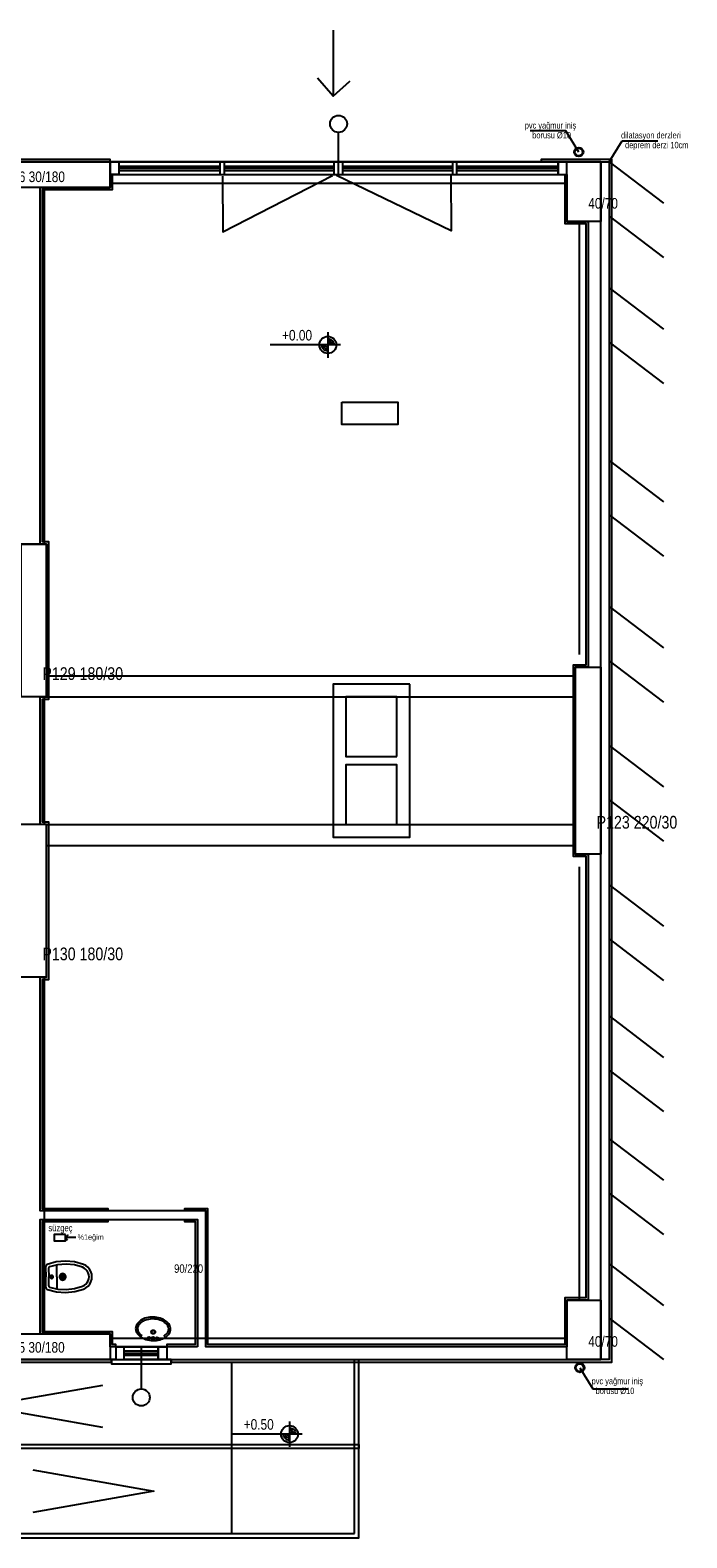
# Model space of a CAD drawing. Header units: centimetres. Extents: x 0 to 15545, y -30 to 2970.
# Tile 10 of 31: x 2723 to 3110, y 1117 to 2005. Entities that reach past the tile are written whole.
import ezdxf

# ---------------------------------------------------------------- set-up
doc = ezdxf.new("R2010")
doc.units = ezdxf.units.CM
doc.layers.add('ASN-MIMARI', color=8, linetype='CONTINUOUS')
doc.styles.get("Standard").update_dxf_attribs({"font": 'arial.ttf', "width": 0.8})

msp = doc.modelspace()

# ---------------------------------------------------------------- linework, layer by layer
at = {"layer": 'ASN-MIMARI'}
for p, q in [((3038.49, 1945.36), (3017.55, 1945.36)), ((3046.14, 1932.94), (3038.49, 1945.36)), ((3064.11, 1927.14), (3071.75, 1939.56)), ((3071.75, 1939.56), (3092.7, 1939.56)), ((2898.44, 1826.87), (2898.44, 1811.87)), ((2905.94, 1819.37), (2864.53, 1819.37)), ((2731.81, 1276.14), (2731.83, 1270.74)), ((2731.86, 1265.34), (2731.83, 1270.74)), ((2732.3, 1276.49), (2732.15, 1276.49)), ((2732.3, 1276.69), (2732.33, 1270.74)), ((2732.36, 1264.79), (2732.33, 1270.74)), ((2734.06, 1275.99), (2734.08, 1270.75)), ((2734.11, 1265.5), (2734.08, 1270.75)), ((2734.61, 1270.75), (2737.17, 1270.76)), ((2735.83, 1270.76), (2735.83, 1272.16)), ((2735.83, 1270.76), (2735.84, 1269.36)), ((2738.83, 1270.77), (2738.8, 1277.83)), ((2738.83, 1270.77), (2738.87, 1263.71)), ((2740.08, 1270.78), (2744.64, 1270.8)), ((2742.33, 1270.79), (2742.32, 1273.01)), ((2742.33, 1270.79), (2742.34, 1268.57)), ((2732.36, 1264.99), (2732.21, 1264.99)), ((3046.76, 1217.27), (3054.41, 1204.85)), ((3054.41, 1204.85), (3075.35, 1204.85)), ((2875.89, 1185.69), (2875.89, 1170.69)), ((2883.39, 1178.19), (2841.98, 1178.19))]:
    msp.add_line(p, q, dxfattribs=at)
for points in [[(2901.55, 2004.69), (2901.55, 1965.84), (2911.19, 1974.5), (2901.55, 1965.84), (2892.39, 1976.47)], [(2904.73, 1919.64), (2904.73, 1944.51)], [(3059.11, 1927.14), (1612.86, 1927.14), (1312.86, 1555.89), (1312.86, 1222.14), (1790.36, 1222.14), (1790.36, 1222.14), (2066.61, 1222.14), (2066.61, 1267.14), (2390.36, 1267.14), (2390.36, 1222.14), (3059.11, 1222.14), (3059.11, 1927.14)], [(2770.36, 1927.14), (2770.36, 1928.64), (2680.36, 1928.64), (2680.36, 1927.14)], [(2770.36, 1912.14), (2680.36, 1912.14), (2680.36, 1927.14), (2770.36, 1927.14), (2770.36, 1912.14)], [(2742.86, 1927.14), (3039.11, 1927.14)], [(2770.36, 1919.64), (2770.36, 1927.14), (2775.36, 1927.14), (2775.36, 1919.64), (2770.36, 1919.64), (3039.11, 1919.64), (3039.11, 1927.14), (3034.11, 1927.14), (3034.11, 1919.64), (3034.11, 1927.14), (2770.36, 1927.14)], [(2806.11, 1222.14), (2806.11, 1220.64), (3065.61, 1220.64), (3065.61, 1928.64), (3024.11, 1928.64), (3024.11, 1927.14)], [(2835.05, 1919.64), (2835.05, 1927.14)], [(2837.55, 1919.64), (2837.55, 1927.14)], [(2902.23, 1919.64), (2902.23, 1927.14)], [(2907.23, 1919.64), (2907.23, 1927.14)], [(2971.92, 1919.64), (2971.92, 1927.14)], [(2974.42, 1919.64), (2974.42, 1927.14)], [(3039.11, 1892.14), (3039.11, 1927.14), (3059.11, 1927.14), (3059.11, 1892.14), (3039.11, 1892.14)], [(3059.11, 1927.14), (3064.11, 1927.14), (3064.11, 1222.14), (3059.11, 1222.14), (3059.11, 1927.14)], [(3064.11, 1927.14), (3095.95, 1902.78)], [(3051.61, 1892.14), (3051.61, 1629.64), (3044.11, 1629.64), (3044.11, 1519.64), (3051.61, 1519.64), (3051.61, 1257.14), (3039.11, 1257.14), (3039.11, 1229.64), (2826.61, 1229.64), (2826.61, 1309.64), (2729.11, 1309.64), (2729.11, 1447.14), (2732.86, 1447.14), (2732.86, 1537.14), (2729.11, 1537.14), (2729.11, 1612.14), (2732.86, 1612.14), (2732.86, 1702.14), (2729.11, 1702.14), (2729.11, 1912.14), (2770.36, 1912.14), (2770.36, 1919.64), (3039.11, 1919.64), (3039.11, 1892.14), (3051.61, 1892.14)], [(2769.1, 1309.64), (2769.1, 1310.89), (2730.36, 1310.89), (2730.36, 1445.89), (2734.11, 1445.89), (2734.11, 1538.39), (2730.36, 1538.39), (2730.36, 1610.89), (2734.11, 1610.89), (2734.11, 1703.39), (2730.36, 1703.39), (2730.36, 1910.89), (2771.61, 1910.89), (2771.61, 1919.64)], [(2775.36, 1924.64), (2835.05, 1924.64)], [(2775.36, 1923.39), (2835.05, 1923.39)], [(2775.36, 1922.14), (2835.05, 1922.14)], [(3037.86, 1919.64), (3037.86, 1890.89), (3050.36, 1890.89), (3050.36, 1630.89), (3042.86, 1630.89), (3042.86, 1518.39), (3050.36, 1518.39), (3050.36, 1258.39), (3037.86, 1258.39), (3037.86, 1230.89), (2827.86, 1230.89), (2827.86, 1310.89), (2814.09, 1310.89), (2814.1, 1309.64)], [(2836.43, 1918.76), (2836.6, 1885.95), (2901.12, 1919.08)], [(2837.55, 1924.64), (2902.23, 1924.64)], [(2837.55, 1923.39), (2902.23, 1923.39)], [(2837.55, 1922.14), (2902.23, 1922.14)], [(2970.81, 1919.44), (2970.97, 1886.64), (2903.62, 1919.1)], [(2907.23, 1924.64), (2971.92, 1924.64)], [(2907.23, 1923.39), (2971.92, 1923.39)], [(2907.23, 1922.14), (2971.92, 1922.14)], [(2974.42, 1924.64), (3034.11, 1924.64)], [(2974.42, 1923.39), (3034.11, 1923.39)], [(2974.42, 1922.14), (3034.11, 1922.14)], [(2731.61, 1702.14), (2731.61, 1912.14)], [(2770.36, 1914.64), (3039.11, 1914.64)], [(3046.61, 1637.14), (3046.61, 1892.14)], [(3059.11, 1624.64), (3059.11, 1897.14)], [(3059.11, 1624.64), (3059.11, 1897.14)], [(3064.11, 1895.18), (3095.95, 1870.82)], [(3064.11, 1853.02), (3095.95, 1828.66)], [(2898.44, 1823.01), (2899.25, 1822.92), (2900.02, 1822.65), (2900.71, 1822.22), (2901.29, 1821.64), (2901.73, 1820.95), (2901.99, 1820.18), (2902.09, 1819.37)], [(2898.44, 1821.89), (2899, 1821.82), (2899.54, 1821.64), (2900.01, 1821.34), (2900.41, 1820.94), (2900.71, 1820.46), (2900.9, 1819.93), (2900.96, 1819.37)], [(2898.44, 1820.76), (2898.75, 1820.73), (2899.05, 1820.62), (2899.31, 1820.46), (2899.53, 1820.24), (2899.7, 1819.97), (2899.8, 1819.68), (2899.84, 1819.37)], [(3064.11, 1821.06), (3095.95, 1796.7)], [(2898.44, 1815.73), (2897.63, 1815.82), (2896.86, 1816.09), (2896.17, 1816.52), (2895.6, 1817.1), (2895.16, 1817.79), (2894.89, 1818.56), (2894.8, 1819.37)], [(2898.44, 1816.85), (2897.88, 1816.91), (2897.35, 1817.1), (2896.87, 1817.4), (2896.48, 1817.8), (2896.18, 1818.28), (2895.99, 1818.81), (2895.93, 1819.37)], [(2898.44, 1817.98), (2898.13, 1818.01), (2897.84, 1818.11), (2897.58, 1818.28), (2897.36, 1818.5), (2897.19, 1818.76), (2897.09, 1819.06), (2897.05, 1819.37)], [(2906.57, 1785.75), (2939.69, 1785.75), (2939.69, 1772.56), (2906.57, 1772.56), (2906.57, 1785.75)], [(3064.11, 1751.34), (3095.95, 1726.98)], [(3064.11, 1719.38), (3095.95, 1695.02)], [(2732.86, 1612.14), (2717.86, 1612.14), (2717.86, 1702.14), (2732.86, 1702.14), (2732.86, 1612.14)], [(2732.86, 1702.14), (2717.86, 1702.14)], [(2732.86, 1612.14), (2732.86, 1702.14)], [(3064.11, 1665.36), (3095.95, 1641)], [(3064.11, 1633.4), (3095.95, 1609.04)], [(2732.86, 1624.64), (3044.11, 1624.64)], [(3044.11, 1629.64), (3059.11, 1629.64), (3059.11, 1519.64), (3044.11, 1519.64), (3044.11, 1629.64)], [(2946.61, 1619.64), (2901.61, 1619.64), (2901.61, 1529.64), (2946.61, 1529.64), (2946.61, 1619.64)], [(2732.86, 1612.14), (2717.86, 1612.14)], [(2731.61, 1537.14), (2731.61, 1612.14)], [(2732.86, 1612.14), (3044.11, 1612.14)], [(2939.11, 1577.14), (2939.11, 1612.14), (2909.11, 1612.14), (2909.11, 1577.14), (2939.11, 1577.14)], [(3064.11, 1583.56), (3095.95, 1559.2)], [(2939.11, 1537.14), (2939.11, 1572.14), (2909.11, 1572.14), (2909.11, 1537.14), (2939.11, 1537.14)], [(3064.11, 1551.6), (3095.95, 1527.24)], [(2732.86, 1537.14), (2717.86, 1537.14)], [(2732.86, 1537.14), (3044.11, 1537.14)], [(2732.86, 1447.14), (2732.86, 1537.14)], [(2732.86, 1524.64), (3044.11, 1524.64)], [(3059.11, 1252.14), (3059.11, 1524.64)], [(3059.11, 1252.14), (3059.11, 1524.64)], [(3046.61, 1257.14), (3046.61, 1512.14)], [(3064.11, 1501.63), (3095.95, 1477.27)], [(3064.11, 1469.67), (3095.95, 1445.31)], [(2732.86, 1447.14), (2717.86, 1447.14)], [(2731.61, 1237.14), (2731.61, 1447.14)], [(3064.11, 1424.35), (3095.95, 1399.99)], [(3064.11, 1392.39), (3095.95, 1368.03)], [(3064.11, 1352.04), (3095.95, 1327.68)], [(3064.11, 1320.08), (3095.95, 1295.72)], [(2821.61, 1229.64), (2770.36, 1229.64), (2770.36, 1237.14), (2729.11, 1237.14), (2729.11, 1304.64), (2749.11, 1304.64), (2749.11, 1304.64), (2821.61, 1304.64), (2821.61, 1229.64)], [(2773.61, 1229.64), (2773.61, 1230.89), (2771.61, 1230.89), (2771.61, 1238.39), (2730.36, 1238.39), (2730.36, 1303.39), (2749.11, 1303.39), (2769.11, 1303.39), (2769.11, 1304.64)], [(2814.11, 1304.64), (2814.11, 1303.39), (2820.36, 1303.39), (2820.36, 1230.89), (2803.61, 1230.89), (2803.61, 1229.64)], [(2744, 1295.74), (2737.29, 1295.74), (2737.29, 1292.04), (2744, 1292.04), (2744, 1295.74)], [(2750.08, 1293.89), (2744, 1293.89), (2745.4, 1295.38), (2744, 1293.89), (2745.21, 1292.43)], [(2733.27, 1278.1), (2733, 1277.96), (2732.76, 1277.78), (2732.57, 1277.55), (2732.42, 1277.28), (2732.33, 1276.99), (2732.3, 1276.69)], [(2754.59, 1278.08), (2749.35, 1279.55), (2743.93, 1280.05), (2738.51, 1279.56), (2733.27, 1278.1)], [(2753.97, 1276.44), (2749.21, 1277.8), (2744.29, 1278.3), (2739.35, 1277.93), (2734.56, 1276.71)], [(2759.58, 1270.88), (2759.42, 1272.42), (2758.95, 1273.9), (2758.2, 1275.25), (2757.2, 1276.43), (2755.98, 1277.39), (2754.59, 1278.08)], [(3064.11, 1278.37), (3095.95, 1254.01)], [(2732.15, 1276.49), (2732.08, 1276.48), (2732, 1276.45), (2731.94, 1276.41), (2731.88, 1276.36), (2731.84, 1276.29), (2731.81, 1276.21), (2731.81, 1276.14)], [(2734.56, 1276.71), (2734.42, 1276.64), (2734.29, 1276.55), (2734.19, 1276.43), (2734.12, 1276.3), (2734.07, 1276.15), (2734.06, 1275.99)], [(2736.71, 1270.76), (2736.69, 1270.94), (2736.63, 1271.12), (2736.54, 1271.27), (2736.41, 1271.41), (2736.27, 1271.52), (2736.1, 1271.59), (2735.92, 1271.63), (2735.74, 1271.63), (2735.56, 1271.59), (2735.39, 1271.51), (2735.24, 1271.4), (2735.12, 1271.27), (2735.03, 1271.11), (2734.98, 1270.93), (2734.96, 1270.75)], [(2734.96, 1270.75), (2734.98, 1270.57), (2735.04, 1270.4), (2735.13, 1270.24), (2735.25, 1270.1), (2735.4, 1270), (2735.57, 1269.92), (2735.75, 1269.89), (2735.93, 1269.89), (2736.11, 1269.93), (2736.27, 1270), (2736.42, 1270.11), (2736.54, 1270.25), (2736.63, 1270.41), (2736.69, 1270.58), (2736.71, 1270.76)], [(2744.21, 1270.8), (2744.16, 1271.19), (2744.04, 1271.56), (2743.84, 1271.9), (2743.58, 1272.19), (2743.26, 1272.42), (2742.9, 1272.58), (2742.52, 1272.66), (2742.13, 1272.65), (2741.74, 1272.57), (2741.39, 1272.41), (2741.07, 1272.18), (2740.81, 1271.88), (2740.62, 1271.54), (2740.5, 1271.17), (2740.46, 1270.78)], [(2740.46, 1270.78), (2740.5, 1270.39), (2740.62, 1270.02), (2740.82, 1269.68), (2741.09, 1269.39), (2741.4, 1269.16), (2741.76, 1269), (2742.15, 1268.92), (2742.54, 1268.93), (2742.92, 1269.01), (2743.28, 1269.17), (2743.59, 1269.4), (2743.86, 1269.7), (2744.05, 1270.04), (2744.17, 1270.41), (2744.21, 1270.8)], [(2743.48, 1270.8), (2743.46, 1271.03), (2743.38, 1271.26), (2743.26, 1271.47), (2743.1, 1271.65), (2742.9, 1271.79), (2742.68, 1271.89), (2742.45, 1271.93), (2742.21, 1271.93), (2741.97, 1271.88), (2741.75, 1271.78), (2741.56, 1271.64), (2741.4, 1271.46), (2741.28, 1271.25), (2741.21, 1271.02), (2741.18, 1270.78)], [(2741.18, 1270.78), (2741.21, 1270.55), (2741.28, 1270.32), (2741.41, 1270.11), (2741.57, 1269.93), (2741.76, 1269.79), (2741.98, 1269.69), (2742.22, 1269.65), (2742.46, 1269.65), (2742.69, 1269.7), (2742.91, 1269.8), (2743.11, 1269.94), (2743.27, 1270.12), (2743.39, 1270.33), (2743.46, 1270.56), (2743.48, 1270.8)], [(2757.83, 1270.87), (2757.71, 1272.06), (2757.35, 1273.21), (2756.76, 1274.25), (2755.99, 1275.17), (2755.04, 1275.91), (2753.97, 1276.44)], [(2754.03, 1265.25), (2755.09, 1265.8), (2756.03, 1266.55), (2756.8, 1267.47), (2757.37, 1268.53), (2757.72, 1269.67), (2757.83, 1270.87)], [(2754.67, 1263.62), (2756.04, 1264.33), (2757.25, 1265.3), (2758.25, 1266.49), (2758.98, 1267.85), (2759.44, 1269.34), (2759.58, 1270.88)], [(2731.86, 1265.34), (2731.87, 1265.26), (2731.9, 1265.19), (2731.94, 1265.12), (2731.99, 1265.06), (2732.06, 1265.02), (2732.13, 1265), (2732.21, 1264.99)], [(2732.36, 1264.79), (2732.4, 1264.49), (2732.49, 1264.2), (2732.64, 1263.94), (2732.83, 1263.71), (2733.07, 1263.52), (2733.35, 1263.39)], [(2733.35, 1263.39), (2738.6, 1261.98), (2744.03, 1261.55), (2749.44, 1262.1), (2754.67, 1263.62)], [(2734.11, 1265.5), (2734.13, 1265.35), (2734.17, 1265.2), (2734.25, 1265.07), (2734.35, 1264.95), (2734.48, 1264.86), (2734.62, 1264.8)], [(2734.62, 1264.8), (2739.43, 1263.62), (2744.36, 1263.3), (2749.28, 1263.85), (2754.03, 1265.25)], [(3039.11, 1222.14), (3039.11, 1257.14), (3059.11, 1257.14), (3059.11, 1222.14), (3039.11, 1222.14)], [(2786.04, 1242.89), (2785.73, 1242.32), (2785.49, 1241.71), (2785.34, 1241.08), (2785.28, 1240.43)], [(2788.4, 1245.23), (2787.72, 1244.74), (2787.1, 1244.19), (2786.53, 1243.57), (2786.04, 1242.89)], [(2788.99, 1244.31), (2788.4, 1243.89), (2787.87, 1243.41), (2787.38, 1242.87), (2786.96, 1242.29)], [(2791.62, 1246.62), (2790.77, 1246.37), (2789.95, 1246.05), (2789.16, 1245.67), (2788.4, 1245.23)], [(2791.88, 1245.56), (2791.13, 1245.33), (2790.39, 1245.05), (2789.67, 1244.71), (2788.99, 1244.31)], [(2795.72, 1247.08), (2794.68, 1247.07), (2793.65, 1246.99), (2792.63, 1246.84), (2791.62, 1246.62)], [(2795.69, 1245.99), (2794.73, 1245.98), (2793.77, 1245.9), (2792.82, 1245.76), (2791.88, 1245.56)], [(2799.47, 1245.38), (2798.55, 1245.63), (2797.6, 1245.81), (2796.65, 1245.93), (2795.69, 1245.99)], [(2799.79, 1246.43), (2798.79, 1246.69), (2797.77, 1246.89), (2796.75, 1247.02), (2795.72, 1247.08)], [(2802.31, 1244), (2801.64, 1244.43), (2800.95, 1244.81), (2800.22, 1245.12), (2799.47, 1245.38)], [(2802.94, 1244.9), (2802.2, 1245.37), (2801.42, 1245.79), (2800.62, 1246.14), (2799.79, 1246.43)], [(2804.24, 1241.9), (2803.85, 1242.5), (2803.39, 1243.05), (2802.87, 1243.56), (2802.31, 1244)], [(2805.19, 1242.45), (2804.73, 1243.15), (2804.19, 1243.79), (2803.59, 1244.38), (2802.94, 1244.9)], [(3064.11, 1246.42), (3095.95, 1222.05)], [(2680.36, 1222.14), (2680.36, 1237.14), (2770.36, 1237.14), (2770.36, 1222.14), (2680.36, 1222.14)], [(2770.36, 1234.64), (3039.11, 1234.64)], [(2785.28, 1240.43), (2785.31, 1239.78), (2785.43, 1239.14), (2785.64, 1238.52), (2785.93, 1237.93)], [(2785.93, 1237.93), (2786.39, 1237.23), (2786.92, 1236.59), (2787.52, 1236), (2788.18, 1235.49)], [(2786.96, 1242.29), (2786.72, 1241.85), (2786.53, 1241.39), (2786.42, 1240.9), (2786.37, 1240.4)], [(2786.37, 1240.4), (2786.4, 1239.9), (2786.49, 1239.41), (2786.65, 1238.93), (2786.87, 1238.49)], [(2786.87, 1238.49), (2787.31, 1237.83), (2787.83, 1237.22), (2788.41, 1236.69), (2789.05, 1236.22)], [(2788.18, 1235.49), (2788.92, 1235.01), (2789.69, 1234.59), (2790.5, 1234.24), (2791.33, 1233.95)], [(2791.33, 1233.95), (2792.32, 1233.69), (2793.34, 1233.49), (2794.37, 1233.36), (2795.4, 1233.3)], [(2795.4, 1233.3), (2796.43, 1233.31), (2797.47, 1233.4), (2798.49, 1233.55), (2799.5, 1233.77)], [(2799.5, 1233.77), (2800.34, 1234.02), (2801.16, 1234.33), (2801.95, 1234.71), (2802.71, 1235.15)], [(2801.88, 1235.93), (2802.54, 1236.36), (2803.14, 1236.87), (2803.69, 1237.45), (2804.16, 1238.09)], [(2802.71, 1235.15), (2803.39, 1235.64), (2804.02, 1236.2), (2804.58, 1236.82), (2805.07, 1237.49)], [(2804.16, 1238.09), (2804.4, 1238.53), (2804.58, 1238.99), (2804.69, 1239.48), (2804.74, 1239.98)], [(2804.74, 1239.98), (2804.72, 1240.48), (2804.63, 1240.97), (2804.47, 1241.45), (2804.24, 1241.9)], [(2805.07, 1237.49), (2805.39, 1238.06), (2805.62, 1238.67), (2805.77, 1239.31), (2805.83, 1239.96)], [(2805.83, 1239.96), (2805.8, 1240.61), (2805.68, 1241.25), (2805.48, 1241.87), (2805.19, 1242.45)], [(2773.61, 1229.64), (2773.61, 1222.14), (2778.61, 1222.14), (2778.61, 1229.64), (2773.61, 1229.64), (2803.61, 1229.64), (2803.61, 1222.14), (2798.61, 1222.14), (2798.61, 1229.64), (2798.61, 1222.14), (2778.61, 1222.14)], [(2778.61, 1227.14), (2798.61, 1227.14)], [(2778.61, 1225.89), (2798.61, 1225.89)], [(2788.61, 1229.64), (2788.61, 1204.77)], [(2391.66, 1117.14), (2916.61, 1117.14), (2916.61, 1222.14)], [(2677.61, 1222.14), (2677.61, 1220.64), (2771.11, 1220.64), (2771.11, 1222.14)], [(2742.86, 1222.14), (3029.11, 1222.14)], [(2770.36, 1222.14), (3039.11, 1222.14)], [(2773.61, 1222.14), (2771.11, 1222.14), (2771.11, 1219.64), (2806.11, 1219.64), (2806.11, 1222.14), (2803.61, 1222.14)], [(2778.61, 1224.64), (2798.61, 1224.64)], [(2841.61, 1220.64), (2841.61, 1119.64)], [(2914.11, 1119.64), (2914.11, 1222.14)], [(2916.61, 1172.14), (2916.61, 1222.14)], [(2766.05, 1182.1), (2694.8, 1194.6), (2766.05, 1207.1)], [(2875.89, 1181.83), (2876.7, 1181.74), (2877.47, 1181.47), (2878.16, 1181.04), (2878.74, 1180.46), (2879.17, 1179.77), (2879.44, 1179), (2879.53, 1178.19)], [(2875.89, 1180.71), (2876.45, 1180.64), (2876.98, 1180.46), (2877.46, 1180.16), (2877.86, 1179.76), (2878.16, 1179.28), (2878.35, 1178.75), (2878.41, 1178.19)], [(2316.61, 1172.14), (2916.61, 1172.14), (2916.61, 1169.64), (2316.61, 1169.64)], [(2875.89, 1174.55), (2875.08, 1174.64), (2874.31, 1174.91), (2873.62, 1175.34), (2873.04, 1175.92), (2872.61, 1176.61), (2872.34, 1177.38), (2872.25, 1178.19)], [(2875.89, 1175.67), (2875.33, 1175.74), (2874.8, 1175.92), (2874.32, 1176.22), (2873.92, 1176.62), (2873.62, 1177.1), (2873.44, 1177.63), (2873.37, 1178.19)], [(2875.89, 1176.8), (2875.58, 1176.83), (2875.29, 1176.94), (2875.02, 1177.1), (2874.8, 1177.32), (2874.64, 1177.59), (2874.53, 1177.88), (2874.5, 1178.19)], [(2875.89, 1179.58), (2876.2, 1179.55), (2876.5, 1179.44), (2876.76, 1179.28), (2876.98, 1179.06), (2877.15, 1178.79), (2877.25, 1178.5), (2877.28, 1178.19)], [(2724.73, 1157.14), (2795.98, 1144.64), (2724.73, 1132.14)], [(2391.61, 1119.64), (2914.11, 1119.64)]]:
    msp.add_lwpolyline(points, dxfattribs=at)
for centre, radius in [((2904.73, 1949.51), 5), ((3046.14, 1932.94), 2.7), ((3046.14, 1932.94), 2.25), ((2898.44, 1819.37), 5), ((2793.22, 1234.74), 0.713), ((2795.63, 1238.31), 1.15), ((2795.63, 1238.31), 0.969), ((2795.52, 1234.69), 0.713), ((2797.77, 1234.64), 0.713), ((3046.76, 1217.27), 2.7), ((3046.76, 1217.27), 2.25), ((2788.61, 1199.77), 5), ((2875.89, 1178.19), 5)]:
    msp.add_circle(centre, radius, dxfattribs=at)

# ---------------------------------------------------------------- texts
at = {"layer": 'ASN-MIMARI', "width": 0.8}
for s, height, p in [('pvc yağmur iniş', 3.75, (3014.35, 1946.76)), ('borusu %%c10', 3.75, (3018.78, 1940.98)), ('dilatasyon derzleri', 3.75, (3071.07, 1940.95)), ('deprem derzi 10cm', 3.75, (3073.42, 1935.18)), ('P126 30/180', 6.25, (2704.04, 1915.24)), ('40/70', 6.25, (3051.73, 1899.62)), ('+0.00', 6.25, (2871.46, 1821.98)), ('P129 180/30', 7.5, (2730.36, 1622.14)), ('P123 220/30', 7.5, (3056.61, 1534.64)), ('P130 180/30', 7.5, (2730.36, 1457.14)), ('süzgeç', 3.994, (2733.93, 1297.58)), ('%%%1eğim', 3.195, (2751.08, 1292.61)), ('90/220', 5, (2807.91, 1273.16)), ('40/70', 6.25, (3051.73, 1229.62)), ('P125 30/180', 6.25, (2703.89, 1226.15)), ('pvc yağmur iniş', 3.75, (3053.73, 1207.57)), ('borusu %%c10', 3.75, (3056.07, 1201.79)), ('+0.50', 6.25, (2848.9, 1180.8))]:
    msp.add_text(s, height=height, dxfattribs=at).set_placement(p)

doc.saveas('drawing.dxf')
